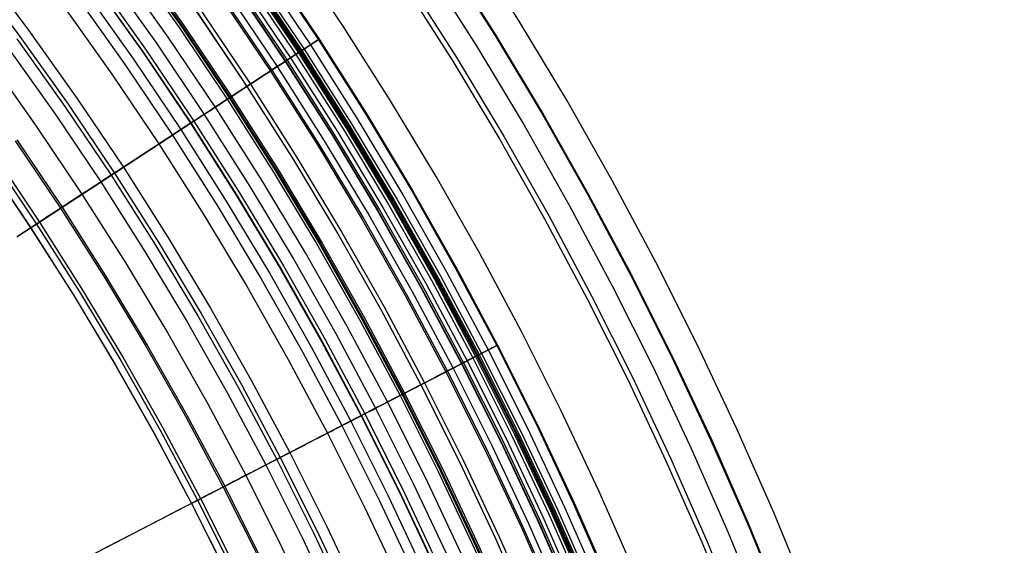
# Model space of a CAD drawing. Header units: millimetres. Extents: x -14 to 488, y -50 to 50.
# Tile 161 of 256: x 324 to 333, y 14 to 19. Entities that reach past the tile are written whole.
import ezdxf

# ---------------------------------------------------------------- set-up
doc = ezdxf.new("R2010")
doc.units = ezdxf.units.MM
doc.header["$MEASUREMENT"] = 0
doc.layers.add('Default', color=7, linetype='Continuous')

msp = doc.modelspace()

# ---------------------------------------------------------------- linework, layer by layer
at = {"layer": 'Default'}
for points in [[(323.535, 24.4441), (324.1589, 23.7698), (324.7647, 23.0801), (325.3519, 22.3756), (325.92, 21.6571), (326.4685, 20.9255), (326.9968, 20.1815), (327.5048, 19.4259), (327.9919, 18.6597), (328.4579, 17.8835), (328.9025, 17.0983), (329.3255, 16.305), (329.7268, 15.5043), (330.1061, 14.6973), (330.4635, 13.8847), (330.7989, 13.0674), (331.1123, 12.2462), (331.4037, 11.4221), (331.6733, 10.5958), (331.9211, 9.7681), (332.1473, 8.9399), (332.3522, 8.1119), (332.5359, 7.2849), (332.6988, 6.4597)], [(323.5723, 24.4795), (324.1971, 23.8042), (324.8038, 23.1134), (325.3918, 22.4079), (325.9607, 21.6885), (326.5099, 20.9558), (327.0391, 20.2107), (327.5477, 19.454), (328.0355, 18.6866), (328.5022, 17.9094), (328.9475, 17.123), (329.3711, 16.3285), (329.7729, 15.5268), (330.1529, 14.7185), (330.5108, 13.9047), (330.8466, 13.0863), (331.1605, 12.2639), (331.4523, 11.4386), (331.7223, 10.6111), (331.9704, 9.7822), (332.197, 8.9528), (332.4022, 8.1237), (332.5862, 7.2955), (332.7492, 6.469)], [(331.9863, 6.3208), (331.823, 7.1471), (331.6397, 7.9691), (331.4365, 8.7865), (331.2136, 9.5987), (330.9711, 10.4052), (330.7091, 11.2056), (330.4278, 11.9995), (330.1273, 12.7863), (329.7941, 13.5979), (329.4404, 14.4008), (329.0665, 15.1946), (328.6728, 15.9787), (328.2594, 16.7526), (327.8266, 17.5158), (327.3747, 18.2679), (326.904, 19.0082), (326.404, 19.7518), (325.885, 20.4822), (325.3473, 21.199), (324.7914, 21.9017), (324.2175, 22.5899), (323.6261, 23.263)], [(331.9863, 6.3208), (331.823, 7.1471), (331.6397, 7.9691), (331.4365, 8.7865), (331.2136, 9.5987), (330.9711, 10.4052), (330.7091, 11.2056), (330.4278, 11.9995), (330.1273, 12.7863), (329.7941, 13.5979), (329.4404, 14.4008), (329.0665, 15.1946), (328.6728, 15.9787), (328.2594, 16.7526), (327.8266, 17.5158), (327.3747, 18.2679), (326.904, 19.0082), (326.404, 19.7518), (325.885, 20.4822), (325.3473, 21.199), (324.7914, 21.9017), (324.2175, 22.5899), (323.6261, 23.263)], [(323.4084, 23.0932), (323.997, 22.4231), (324.5675, 21.7387), (325.1194, 21.0407), (325.6522, 20.3299), (326.1655, 19.6071), (326.659, 18.873), (327.1322, 18.1285), (327.585, 17.3745), (328.0169, 16.6116), (328.4279, 15.8409), (328.8178, 15.063), (329.1863, 14.2789), (329.5335, 13.4895), (329.8594, 12.6954), (330.1638, 11.8976), (330.447, 11.097), (330.7089, 10.2942), (330.9496, 9.4901), (331.1694, 8.6854), (331.3684, 7.881), (331.5469, 7.0776), (331.7052, 6.2758)], [(323.4152, 23.0994), (324.004, 22.4291), (324.5746, 21.7445), (325.1266, 21.0463), (325.6596, 20.3353), (326.1731, 19.6123), (326.6667, 18.878), (327.1401, 18.1334), (327.5929, 17.3791), (328.025, 16.616), (328.4361, 15.8451), (328.826, 15.067), (329.1947, 14.2827), (329.542, 13.493), (329.8679, 12.6988), (330.1725, 11.9008), (330.4557, 11.0999), (330.7176, 10.2969), (330.9584, 9.4926), (331.1783, 8.6878), (331.3774, 7.8831), (331.5559, 7.0795), (331.7142, 6.2775)], [(323.2524, 22.9526), (323.8374, 22.2866), (324.4044, 21.6063), (324.9529, 20.9126), (325.4825, 20.2061), (325.9927, 19.4877), (326.4832, 18.7581), (326.9535, 18.0181), (327.4035, 17.2686), (327.8328, 16.5104), (328.2413, 15.7444), (328.6288, 14.9713), (328.9951, 14.192), (329.3402, 13.4073), (329.6641, 12.6181), (329.9667, 11.8252), (330.2481, 11.0294), (330.5084, 10.2315), (330.7477, 9.4323), (330.9661, 8.6325), (331.1639, 7.833), (331.3414, 7.0345), (331.4986, 6.2376)], [(323.2627, 22.9619), (323.848, 22.2956), (324.4152, 21.6151), (324.964, 20.921), (325.4938, 20.2143), (326.0042, 19.4956), (326.4948, 18.7657), (326.9654, 18.0254), (327.4155, 17.2757), (327.845, 16.5172), (328.2537, 15.7508), (328.6413, 14.9774), (329.0078, 14.1977), (329.353, 13.4127), (329.677, 12.6232), (329.9797, 11.83), (330.2613, 11.0339), (330.5217, 10.2356), (330.7611, 9.4361), (330.9796, 8.6361), (331.1775, 7.8362), (331.355, 7.0373), (331.5123, 6.2401)], [(323.2832, 22.9803), (323.8689, 22.3135), (324.4366, 21.6324), (324.9858, 20.9378), (325.516, 20.2305), (326.0268, 19.5112), (326.5179, 18.7807), (326.9888, 18.0399), (327.4393, 17.2895), (327.8692, 16.5304), (328.2781, 15.7634), (328.6661, 14.9894), (329.0328, 14.2091), (329.3784, 13.4235), (329.7026, 12.6333), (330.0056, 11.8395), (330.2873, 11.0427), (330.5479, 10.2439), (330.7875, 9.4437), (331.0062, 8.643), (331.2043, 7.8425), (331.3819, 7.043), (331.5394, 6.2451)], [(323.3379, 23.0297), (323.9248, 22.3614), (324.4938, 21.6788), (325.0441, 20.9828), (325.5755, 20.2739), (326.0874, 19.5531), (326.5795, 18.821), (327.0515, 18.0786), (327.5029, 17.3266), (327.9337, 16.5659), (328.3436, 15.7972), (328.7323, 15.0215), (329.0999, 14.2396), (329.4461, 13.4523), (329.7711, 12.6605), (330.0747, 11.8649), (330.3571, 11.0664), (330.6182, 10.2658), (330.8583, 9.464), (331.0775, 8.6615), (331.276, 7.8593), (331.454, 7.0581), (331.6118, 6.2585)], [(323.1632, 22.8722), (323.7461, 22.2084), (324.3111, 21.5306), (324.8577, 20.8393), (325.3855, 20.1353), (325.8939, 19.4194), (326.3826, 18.6923), (326.8513, 17.955), (327.2997, 17.2081), (327.7276, 16.4526), (328.1346, 15.6892), (328.5207, 14.9188), (328.8858, 14.1422), (329.2297, 13.3603), (329.5524, 12.5739), (329.8539, 11.7837), (330.1343, 10.9907), (330.3937, 10.1956), (330.6322, 9.3992), (330.8499, 8.6023), (331.047, 7.8056), (331.2238, 7.0098), (331.3805, 6.2157)], [(323.211, 22.9153), (323.7951, 22.2503), (324.3612, 21.5712), (324.9088, 20.8786), (325.4375, 20.1733), (325.9469, 19.456), (326.4366, 18.7276), (326.9062, 17.9889), (327.3554, 17.2406), (327.784, 16.4836), (328.1919, 15.7188), (328.5787, 14.947), (328.9444, 14.1689), (329.289, 13.3855), (329.6123, 12.5976), (329.9144, 11.806), (330.1954, 11.0115), (330.4552, 10.2149), (330.6941, 9.417), (330.9122, 8.6185), (331.1097, 7.8203), (331.2869, 7.0231), (331.4439, 6.2275)], [(323.2325, 22.9347), (323.817, 22.2691), (324.3836, 21.5894), (324.9317, 20.8962), (325.4609, 20.1903), (325.9707, 19.4724), (326.4608, 18.7434), (326.9308, 18.0041), (327.3804, 17.2552), (327.8094, 16.4976), (328.2175, 15.7321), (328.6047, 14.9596), (328.9707, 14.1809), (329.3156, 13.3968), (329.6392, 12.6082), (329.9416, 11.8159), (330.2227, 11.0208), (330.4828, 10.2235), (330.7219, 9.4249), (330.9402, 8.6258), (331.1379, 7.8269), (331.3152, 7.029), (331.4723, 6.2327)], [(323.2427, 22.9438), (323.8274, 22.278), (324.3942, 21.598), (324.9425, 20.9046), (325.4719, 20.1984), (325.9819, 19.4802), (326.4722, 18.7509), (326.9424, 18.0112), (327.3922, 17.262), (327.8214, 16.5041), (328.2297, 15.7384), (328.617, 14.9656), (328.9832, 14.1865), (329.3282, 13.4022), (329.6519, 12.6133), (329.9544, 11.8207), (330.2357, 11.0252), (330.4959, 10.2276), (330.7351, 9.4287), (330.9535, 8.6292), (331.1512, 7.83), (331.3285, 7.0318), (331.4857, 6.2352)], [(323.117, 22.8305), (323.6989, 22.168), (324.2629, 21.4914), (324.8085, 20.8013), (325.3352, 20.0986), (325.8427, 19.384), (326.3306, 18.6583), (326.7985, 17.9223), (327.246, 17.1768), (327.6731, 16.4226), (328.0794, 15.6606), (328.4648, 14.8917), (328.8292, 14.1165), (329.1724, 13.336), (329.4946, 12.551), (329.7956, 11.7623), (330.0755, 10.9707), (330.3344, 10.1771), (330.5724, 9.3821), (330.7897, 8.5866), (330.9865, 7.7914), (331.1629, 6.9971), (331.3193, 6.2044)], [(323.1199, 22.8331), (323.7018, 22.1705), (324.2659, 21.4938), (324.8115, 20.8037), (325.3384, 20.1009), (325.8459, 19.3862), (326.3338, 18.6604), (326.8017, 17.9243), (327.2494, 17.1788), (327.6765, 16.4245), (328.0828, 15.6624), (328.4683, 14.8933), (328.8327, 14.1181), (329.176, 13.3375), (329.4982, 12.5524), (329.7992, 11.7636), (330.0791, 10.972), (330.3381, 10.1782), (330.5761, 9.3832), (330.7934, 8.5876), (330.9902, 7.7923), (331.1667, 6.9979), (331.3232, 6.2051)], [(323.1332, 22.8451), (323.7154, 22.1822), (324.2798, 21.5051), (324.8257, 20.8146), (325.3528, 20.1115), (325.8607, 19.3964), (326.3488, 18.6702), (326.817, 17.9338), (327.2649, 17.1878), (327.6922, 16.4331), (328.0987, 15.6707), (328.4844, 14.9012), (328.849, 14.1255), (329.1925, 13.3445), (329.5148, 12.559), (329.816, 11.7698), (330.0961, 10.9777), (330.3552, 10.1836), (330.5933, 9.3881), (330.8108, 8.5921), (331.0077, 7.7964), (331.1843, 7.0015), (331.3408, 6.2084)], [(323.6262, 22.1058), (324.1886, 21.4311), (324.7327, 20.743), (325.258, 20.0422), (325.7641, 19.3296), (326.2505, 18.606), (326.7171, 17.872), (327.1634, 17.1286), (327.5893, 16.3766), (327.9944, 15.6167), (328.3788, 14.8499), (328.7421, 14.0769), (329.0844, 13.2986), (329.4056, 12.5158), (329.7058, 11.7293), (329.9849, 10.94), (330.2431, 10.1485), (330.4805, 9.3558), (330.6971, 8.5626), (330.8934, 7.7695), (331.0693, 6.9774), (331.2253, 6.187)], [(323.5661, 22.0544), (324.1272, 21.3813), (324.67, 20.6947), (325.1941, 19.9956), (325.699, 19.2847), (326.1843, 18.5627), (326.6498, 17.8305), (327.0951, 17.0888), (327.5199, 16.3385), (327.9242, 15.5804), (328.3076, 14.8153), (328.6701, 14.0442), (329.0116, 13.2677), (329.3321, 12.4867), (329.6316, 11.702), (329.91, 10.9145), (330.1676, 10.1249), (330.4044, 9.334), (330.6206, 8.5426), (330.8164, 7.7515), (330.9919, 6.9612), (331.1475, 6.1726)], [(323.5781, 22.0647), (324.1395, 21.3912), (324.6825, 20.7044), (325.2068, 20.0049), (325.712, 19.2937), (326.1976, 18.5713), (326.6632, 17.8387), (327.1087, 17.0967), (327.5338, 16.3461), (327.9382, 15.5876), (328.3218, 14.8222), (328.6845, 14.0507), (329.0261, 13.2738), (329.3468, 12.4925), (329.6464, 11.7075), (329.925, 10.9196), (330.1827, 10.1296), (330.4196, 9.3384), (330.6359, 8.5466), (330.8317, 7.7551), (331.0074, 6.9645), (331.1631, 6.1755)], [(323.3534, 21.8724), (323.9098, 21.2048), (324.4482, 20.5239), (324.9679, 19.8306), (325.4687, 19.1255), (325.95, 18.4095), (326.4116, 17.6833), (326.8532, 16.9477), (327.2746, 16.2036), (327.6755, 15.4518), (328.0557, 14.6931), (328.4152, 13.9282), (328.7539, 13.1581), (329.0718, 12.3836), (329.3688, 11.6054), (329.6449, 10.8244), (329.9004, 10.0413), (330.1352, 9.257), (330.3496, 8.4721), (330.5438, 7.6875), (330.7179, 6.9038), (330.8722, 6.1217)], [(323.3536, 21.8726), (323.91, 21.2049), (324.4484, 20.5241), (324.9681, 19.8307), (325.4689, 19.1257), (325.9502, 18.4096), (326.4118, 17.6834), (326.8535, 16.9479), (327.2748, 16.2038), (327.6757, 15.4519), (328.056, 14.6932), (328.4155, 13.9283), (328.7542, 13.1582), (329.072, 12.3837), (329.369, 11.6055), (329.6452, 10.8245), (329.9006, 10.0414), (330.1355, 9.2571), (330.3499, 8.4722), (330.544, 7.6875), (330.7181, 6.9038), (330.8725, 6.1217)], [(323.3848, 21.8993), (323.942, 21.2309), (324.481, 20.5492), (325.0014, 19.855), (325.5027, 19.1491), (325.9847, 18.4322), (326.4469, 17.7051), (326.889, 16.9686), (327.3109, 16.2236), (327.7123, 15.4708), (328.093, 14.7112), (328.453, 13.9454), (328.7921, 13.1744), (329.1103, 12.3989), (329.4077, 11.6197), (329.6842, 10.8377), (329.9399, 10.0537), (330.1751, 9.2684), (330.3897, 8.4826), (330.5841, 7.6969), (330.7584, 6.9123), (330.913, 6.1292)], [(323.177, 21.7215), (323.7296, 21.0585), (324.2643, 20.3823), (324.7804, 19.6938), (325.2777, 18.9935), (325.7557, 18.2825), (326.2141, 17.5613), (326.6527, 16.8308), (327.0712, 16.0918), (327.4693, 15.3452), (327.8469, 14.5917), (328.2039, 13.8321), (328.5403, 13.0674), (328.8559, 12.2982), (329.1509, 11.5254), (329.4252, 10.7497), (329.6788, 9.9721), (329.9121, 9.1931), (330.125, 8.4137), (330.3178, 7.6344), (330.4907, 6.8561), (330.644, 6.0794)], [(323.1948, 21.7367), (323.7478, 21.0733), (324.2828, 20.3966), (324.7994, 19.7076), (325.297, 19.0069), (325.7753, 18.2953), (326.2341, 17.5736), (326.673, 16.8426), (327.0917, 16.1031), (327.4901, 15.356), (327.868, 14.6019), (328.2253, 13.8418), (328.5619, 13.0765), (328.8778, 12.3068), (329.1729, 11.5335), (329.4474, 10.7573), (329.7012, 9.9791), (329.9346, 9.1996), (330.1477, 8.4196), (330.3406, 7.6398), (330.5137, 6.8609), (330.667, 6.0837)], [(323.2031, 21.7438), (323.7563, 21.0801), (324.2915, 20.4033), (324.8082, 19.714), (325.3059, 19.0131), (325.7845, 18.3013), (326.2434, 17.5793), (326.6824, 16.8481), (327.1012, 16.1084), (327.4998, 15.361), (327.8778, 14.6067), (328.2352, 13.8464), (328.5719, 13.0808), (328.8879, 12.3108), (329.1831, 11.5372), (329.4577, 10.7608), (329.7116, 9.9823), (329.9451, 9.2026), (330.1582, 8.4223), (330.3512, 7.6423), (330.5243, 6.8632), (330.6777, 6.0857)], [(323.2155, 21.7545), (323.769, 21.0904), (324.3045, 20.4133), (324.8214, 19.7237), (325.3194, 19.0224), (325.7982, 18.3102), (326.2573, 17.5879), (326.6965, 16.8564), (327.1156, 16.1163), (327.5143, 15.3685), (327.8925, 14.6138), (328.2501, 13.8531), (328.587, 13.0872), (328.9031, 12.3168), (329.1985, 11.5429), (329.4732, 10.7661), (329.7273, 9.9872), (329.9608, 9.2071), (330.1741, 8.4264), (330.3672, 7.646), (330.5404, 6.8665), (330.6939, 6.0887)], [(330.5114, 6.0478), (330.3551, 6.8384), (330.1797, 7.625), (329.9853, 8.407), (329.772, 9.1842), (329.5399, 9.9559), (329.2893, 10.7218), (329.0201, 11.4813), (328.7326, 12.2341), (328.4138, 13.0107), (328.0753, 13.779), (327.7176, 14.5384), (327.3409, 15.2887), (326.9454, 16.0292), (326.5313, 16.7594), (326.0989, 17.479), (325.6485, 18.1874), (325.1701, 18.8989), (324.6735, 19.5978), (324.159, 20.2836), (323.6271, 20.956)], [(330.5114, 6.0478), (330.3551, 6.8384), (330.1797, 7.625), (329.9853, 8.407), (329.772, 9.1842), (329.5399, 9.9559), (329.2893, 10.7218), (329.0201, 11.4813), (328.7326, 12.2341), (328.4138, 13.0107), (328.0753, 13.779), (327.7176, 14.5384), (327.3409, 15.2887), (326.9454, 16.0292), (326.5313, 16.7594), (326.0989, 17.479), (325.6485, 18.1874), (325.1701, 18.8989), (324.6735, 19.5978), (324.159, 20.2836), (323.6271, 20.956)], [(323.4234, 20.8098), (323.9517, 20.1417), (324.4617, 19.4612), (324.9531, 18.7693), (325.4255, 18.0666), (325.8785, 17.3539), (326.3119, 16.6321), (326.7254, 15.9018), (327.1189, 15.164), (327.492, 14.4194), (327.8448, 13.6688), (328.1772, 12.9131), (328.4892, 12.153), (328.7806, 11.3893), (329.0516, 10.6228), (329.3023, 9.8543), (329.5328, 9.0846), (329.7432, 8.3143), (329.9337, 7.5443), (330.1046, 6.7752), (330.2561, 6.0077)], [(323.517, 20.8858), (324.0472, 20.2152), (324.5591, 19.5323), (325.0523, 18.8378), (325.5264, 18.1326), (325.9811, 17.4173), (326.4161, 16.6928), (326.8311, 15.9599), (327.2259, 15.2194), (327.6005, 14.472), (327.9546, 13.7187), (328.2882, 12.9602), (328.6012, 12.1973), (328.8938, 11.4309), (329.1658, 10.6616), (329.4174, 9.8903), (329.6487, 9.1178), (329.8599, 8.3447), (330.0511, 7.5718), (330.2226, 6.7999), (330.3746, 6.0296)], [(323.3026, 20.7118), (323.8284, 20.0467), (324.3361, 19.3695), (324.8251, 18.6808), (325.2953, 17.9815), (325.7462, 17.2721), (326.1775, 16.5537), (326.5891, 15.8269), (326.9807, 15.0925), (327.3521, 14.3514), (327.7032, 13.6044), (328.0341, 12.8522), (328.3445, 12.0957), (328.6346, 11.3356), (328.9043, 10.5727), (329.1538, 9.8079), (329.3832, 9.0418), (329.5926, 8.2751), (329.7823, 7.5087), (329.9523, 6.7432), (330.1031, 5.9794)], [(323.3921, 20.7845), (323.9198, 20.1171), (324.4292, 19.4375), (324.9201, 18.7464), (325.3919, 18.0446), (325.8443, 17.3328), (326.2772, 16.6118), (326.6902, 15.8825), (327.0831, 15.1455), (327.4559, 14.4018), (327.8082, 13.6522), (328.1402, 12.8973), (328.4518, 12.1382), (328.7429, 11.3754), (329.0136, 10.6099), (329.2639, 9.8423), (329.4941, 9.0735), (329.7043, 8.3042), (329.8946, 7.5351), (330.0652, 6.7669), (330.2165, 6.0003)], [(330.2223, 6.0014), (330.071, 6.7681), (329.9003, 7.5364), (329.71, 8.3057), (329.4998, 9.0751), (329.2695, 9.8441), (329.0191, 10.6117), (328.7484, 11.3774), (328.4572, 12.1403), (328.1456, 12.8996), (327.8136, 13.6546), (327.4611, 14.4044), (327.0883, 15.1482), (326.6953, 15.8853), (326.2823, 16.6148), (325.8493, 17.3359), (325.3968, 18.0478), (324.9249, 18.7498), (324.434, 19.441), (323.9245, 20.1207), (323.3967, 20.7882)], [(323.2255, 20.6492), (323.7497, 19.9861), (324.2558, 19.311), (324.7434, 18.6244), (325.2122, 17.9271), (325.6617, 17.2199), (326.0917, 16.5037), (326.502, 15.779), (326.8924, 15.0469), (327.2627, 14.3081), (327.6128, 13.5633), (327.9426, 12.8134), (328.2521, 12.0591), (328.5413, 11.3013), (328.8103, 10.5408), (329.059, 9.7782), (329.2877, 9.0144), (329.4965, 8.2501), (329.6856, 7.486), (329.8551, 6.7229), (330.0054, 5.9613)], [(323.6223, 19.888), (324.1259, 19.2162), (324.6111, 18.5329), (325.0776, 17.8391), (325.5249, 17.1354), (325.9528, 16.4226), (326.3611, 15.7016), (326.7496, 14.9731), (327.1181, 14.2378), (327.4664, 13.4967), (327.7946, 12.7505), (328.1026, 11.9999), (328.3904, 11.2459), (328.658, 10.489), (328.9056, 9.7302), (329.1331, 8.9702), (329.3409, 8.2096), (329.529, 7.4493), (329.6977, 6.6899), (329.8473, 5.932)], [(333.4613, 6.5937), (333.2909, 7.4557), (333.0997, 8.3132), (332.8877, 9.1659), (332.6552, 10.0131), (332.4022, 10.8545), (332.1289, 11.6895), (331.8355, 12.5177), (331.522, 13.3384), (331.1743, 14.1851), (330.8054, 15.0227), (330.4154, 15.8507), (330.0047, 16.6687), (329.5734, 17.476), (329.122, 18.2722), (328.6506, 19.0567), (328.1595, 19.829)], [(323.2886, 19.6311), (323.7857, 18.9679), (324.2647, 18.2935), (324.7251, 17.6086), (325.1666, 16.914), (325.589, 16.2105), (325.992, 15.4988), (326.3755, 14.7796), (326.7392, 14.0539), (327.0831, 13.3223), (327.407, 12.5858), (327.711, 11.8449), (327.9951, 11.1006), (328.2593, 10.3535), (328.5036, 9.6045), (328.7282, 8.8543), (328.9333, 8.1036), (329.119, 7.3531), (329.2855, 6.6034)], [(327.9145, 19.6938), (328.4083, 18.917), (328.8807, 18.1301), (329.3315, 17.3341), (329.7603, 16.5298), (330.1671, 15.7181), (330.5517, 14.8999), (330.914, 14.0761), (331.2541, 13.2476), (331.5718, 12.4151), (331.8672, 11.5796), (332.1405, 10.7419), (332.3917, 9.9028), (332.6211, 9.0632), (332.8288, 8.2238), (333.015, 7.3854), (333.1801, 6.5488)], [(327.9222, 19.6989), (328.4161, 18.9218), (328.8887, 18.1347), (329.3395, 17.3385), (329.7685, 16.534), (330.1754, 15.7221), (330.5601, 14.9037), (330.9225, 14.0797), (331.2626, 13.2509), (331.5804, 12.4183), (331.8759, 11.5825), (332.1492, 10.7446), (332.4005, 9.9053), (332.63, 9.0655), (332.8377, 8.2259), (333.024, 7.3873), (333.1891, 6.5504)], [(323.2045, 19.5664), (323.7, 18.9054), (324.1773, 18.2332), (324.6362, 17.5506), (325.0763, 16.8583), (325.4973, 16.157), (325.899, 15.4476), (326.2812, 14.7309), (326.6437, 14.0075), (326.9865, 13.2784), (327.3094, 12.5442), (327.6124, 11.8058), (327.8955, 11.064), (328.1588, 10.3194), (328.4023, 9.5729), (328.6262, 8.8251), (328.8306, 8.0769), (329.0157, 7.3288), (329.1817, 6.5817)], [(327.7383, 19.5786), (328.2293, 18.8063), (328.6989, 18.0241), (329.147, 17.2327), (329.5734, 16.4331), (329.9778, 15.6262), (330.3601, 14.8128), (330.7203, 13.9938), (331.0584, 13.1701), (331.3742, 12.3425), (331.6679, 11.5119), (331.9396, 10.6791), (332.1894, 9.8449), (332.4174, 9.0102), (332.6239, 8.1757), (332.809, 7.3422), (332.9731, 6.5105)], [(323.6678, 18.8819), (324.1446, 18.2105), (324.6029, 17.5288), (325.0424, 16.8373), (325.4629, 16.1369), (325.8641, 15.4284), (326.2458, 14.7126), (326.6079, 13.9901), (326.9502, 13.2619), (327.2727, 12.5287), (327.5753, 11.7912), (327.8581, 11.0502), (328.121, 10.3066), (328.3643, 9.561), (328.5879, 8.8141), (328.792, 8.0668), (328.9769, 7.3197), (329.1427, 6.5735)], [(323.5696, 18.8102), (324.0446, 18.1414), (324.5012, 17.4623), (324.939, 16.7734), (325.3579, 16.0757), (325.7576, 15.3699), (326.1378, 14.6568), (326.4985, 13.9371), (326.8396, 13.2116), (327.1608, 12.4811), (327.4623, 11.7464), (327.744, 11.0083), (328.006, 10.2675), (328.2483, 9.5247), (328.471, 8.7807), (328.6744, 8.0362), (328.8586, 7.2919), (329.0237, 6.5485)], [(323.3899, 18.6791), (323.8615, 18.015), (324.3149, 17.3405), (324.7497, 16.6565), (325.1657, 15.9636), (325.5626, 15.2627), (325.9402, 14.5546), (326.2984, 13.8399), (326.637, 13.1195), (326.956, 12.3941), (327.2554, 11.6645), (327.5352, 10.9315), (327.7953, 10.1959), (328.0359, 9.4583), (328.2571, 8.7195), (328.4591, 7.9802), (328.642, 7.2411), (328.806, 6.5029)], [(323.6532, 17.871), (324.103, 17.2019), (324.5343, 16.5234), (324.947, 15.8361), (325.3407, 15.1408), (325.7153, 14.4383), (326.0706, 13.7293), (326.4065, 13.0146), (326.723, 12.2951), (327.02, 11.5713), (327.2975, 10.8442), (327.5555, 10.1144), (327.7942, 9.3827), (328.0137, 8.6498), (328.214, 7.9164), (328.3954, 7.1832), (328.5581, 6.4509)], [(323.6677, 17.881), (324.1177, 17.2116), (324.5493, 16.5326), (324.9622, 15.8449), (325.3561, 15.1492), (325.7309, 14.4463), (326.0864, 13.737), (326.4225, 13.0219), (326.7392, 12.3019), (327.0363, 11.5778), (327.314, 10.8503), (327.5722, 10.1201), (327.811, 9.388), (328.0306, 8.6546), (328.2311, 7.9208), (328.4126, 7.1872), (328.5753, 6.4545)], [(323.4178, 17.7083), (323.8635, 17.0454), (324.2909, 16.373), (324.6998, 15.6919), (325.0899, 15.003), (325.4611, 14.3068), (325.8132, 13.6043), (326.1461, 12.8962), (326.4597, 12.1831), (326.7539, 11.466), (327.0289, 10.7455), (327.2846, 10.0223), (327.5212, 9.2973), (327.7386, 8.5711), (327.9371, 7.8444), (328.1169, 7.1178), (328.2781, 6.3922)], [(323.4463, 17.728), (323.8924, 17.0643), (324.3203, 16.3912), (324.7297, 15.7094), (325.1202, 15.0196), (325.4918, 14.3227), (325.8443, 13.6194), (326.1775, 12.9105), (326.4915, 12.1967), (326.7861, 11.4787), (327.0614, 10.7574), (327.3174, 10.0335), (327.5542, 9.3076), (327.7719, 8.5806), (327.9706, 7.8531), (328.1505, 7.1257), (328.3119, 6.3993)], [(323.3614, 17.6694), (323.8061, 17.0079), (324.2326, 16.3369), (324.6406, 15.6574), (325.0298, 14.9699), (325.4002, 14.2754), (325.7515, 13.5744), (326.0837, 12.8678), (326.3966, 12.1563), (326.6902, 11.4408), (326.9646, 10.7218), (327.2197, 10.0003), (327.4557, 9.2768), (327.6727, 8.5522), (327.8708, 7.8271), (328.0501, 7.1022), (328.211, 6.3781)], [(323.3629, 17.6704), (323.8076, 17.0088), (324.2341, 16.3379), (324.6421, 15.6583), (325.0314, 14.9708), (325.4018, 14.2762), (325.7531, 13.5752), (326.0853, 12.8685), (326.3982, 12.157), (326.6919, 11.4414), (326.9663, 10.7225), (327.2214, 10.0009), (327.4574, 9.2774), (327.6744, 8.5527), (327.8725, 7.8275), (328.0519, 7.1026), (328.2127, 6.3785)]]:
    msp.add_lwpolyline(points, dxfattribs=at)
at = {"layer": 'Default', "extrusion": (-0.54721, 0.836996, 0)}
for points in [[(-282.5187, 24.7553), (-282.519, 24.722), (-282.5202, 24.6885), (-282.5221, 24.6546), (-282.5247, 24.6206), (-282.5282, 24.5863), (-282.5325, 24.5518), (-282.5377, 24.5172), (-282.5437, 24.4824), (-282.5506, 24.4475), (-282.5584, 24.4126), (-282.567, 24.3776), (-282.5766, 24.3426), (-282.587, 24.3076), (-282.5984, 24.2727), (-282.6108, 24.2379), (-282.624, 24.2032), (-282.6382, 24.1687), (-282.6533, 24.1343), (-282.6693, 24.1002), (-282.6862, 24.0664), (-282.7041, 24.0329), (-282.7229, 23.9997), (-282.7426, 23.9669), (-282.7632, 23.9345), (-282.7846, 23.9026), (-282.807, 23.8712), (-282.8301, 23.8402), (-282.8541, 23.8099), (-282.879, 23.7801), (-282.9046, 23.751), (-282.9309, 23.7225), (-282.958, 23.6947), (-282.9858, 23.6676), (-283.0143, 23.6412), (-283.0435, 23.6156), (-283.0732, 23.5908), (-283.1036, 23.5668), (-283.1345, 23.5436), (-283.1659, 23.5213), (-283.1979, 23.4998), (-283.2302, 23.4793), (-283.263, 23.4596), (-283.2962, 23.4408), (-283.3297, 23.4229), (-283.3636, 23.406), (-283.3977, 23.3899), (-283.432, 23.3748), (-283.4665, 23.3607), (-283.5012, 23.3474), (-283.5361, 23.3351), (-283.571, 23.3237), (-283.6059, 23.3132), (-283.6409, 23.3037), (-283.6759, 23.295), (-283.7109, 23.2873), (-283.7457, 23.2804), (-283.7805, 23.2744), (-283.8151, 23.2692), (-283.8496, 23.2649), (-283.8839, 23.2614), (-283.918, 23.2587), (-283.9518, 23.2568), (-283.9854, 23.2557), (-284.0187, 23.2553), (-284.052, 23.2557), (-284.0855, 23.2568), (-284.1194, 23.2587), (-284.1535, 23.2614), (-284.1877, 23.2649), (-284.2222, 23.2692), (-284.2569, 23.2744), (-284.2916, 23.2804), (-284.3265, 23.2873), (-284.3614, 23.295), (-284.3964, 23.3037), (-284.4314, 23.3132), (-284.4664, 23.3237), (-284.5013, 23.3351), (-284.5361, 23.3474), (-284.5708, 23.3607), (-284.6053, 23.3748), (-284.6397, 23.3899), (-284.6738, 23.406), (-284.7076, 23.4229), (-284.7411, 23.4408), (-284.7743, 23.4596), (-284.8071, 23.4793), (-284.8395, 23.4998), (-284.8714, 23.5213), (-284.9029, 23.5436), (-284.9338, 23.5668), (-284.9641, 23.5908), (-284.9939, 23.6156), (-285.023, 23.6412), (-285.0515, 23.6676), (-285.0793, 23.6947), (-285.1064, 23.7225), (-285.1328, 23.751), (-285.1584, 23.7801), (-285.1832, 23.8099), (-285.2072, 23.8402), (-285.2304, 23.8712), (-285.2527, 23.9026), (-285.2742, 23.9345), (-285.2947, 23.9669), (-285.3144, 23.9997), (-285.3332, 24.0329), (-285.3511, 24.0664), (-285.3681, 24.1002), (-285.3841, 24.1343), (-285.3992, 24.1687), (-285.4134, 24.2032), (-285.4266, 24.2379), (-285.4389, 24.2727), (-285.4503, 24.3076), (-285.4608, 24.3426), (-285.4703, 24.3776), (-285.479, 24.4126), (-285.4868, 24.4475), (-285.4936, 24.4824), (-285.4996, 24.5172), (-285.5048, 24.5518), (-285.5091, 24.5863), (-285.5126, 24.6206), (-285.5153, 24.6546), (-285.5172, 24.6885), (-285.5183, 24.722), (-285.5187, 24.7553)], [(-285.5187, 24.7553), (-285.5183, 24.7886), (-285.5172, 24.8222), (-285.5153, 24.856), (-285.5126, 24.8901), (-285.5091, 24.9244), (-285.5048, 24.9589), (-285.4996, 24.9935), (-285.4936, 25.0283), (-285.4868, 25.0632), (-285.479, 25.0981), (-285.4703, 25.1331), (-285.4608, 25.1681), (-285.4503, 25.203), (-285.4389, 25.238), (-285.4266, 25.2728), (-285.4134, 25.3075), (-285.3992, 25.342), (-285.3841, 25.3764), (-285.3681, 25.4105), (-285.3511, 25.4443), (-285.3332, 25.4778), (-285.3144, 25.511), (-285.2947, 25.5438), (-285.2742, 25.5762), (-285.2527, 25.6081), (-285.2304, 25.6395), (-285.2072, 25.6704), (-285.1832, 25.7008), (-285.1584, 25.7306), (-285.1328, 25.7597), (-285.1064, 25.7882), (-285.0793, 25.816), (-285.0515, 25.8431), (-285.023, 25.8695), (-284.9939, 25.8951), (-284.9641, 25.9199), (-284.9338, 25.9439), (-284.9029, 25.967), (-284.8714, 25.9894), (-284.8395, 26.0108), (-284.8071, 26.0314), (-284.7743, 26.0511), (-284.7411, 26.0699), (-284.7076, 26.0878), (-284.6738, 26.1047), (-284.6397, 26.1208), (-284.6053, 26.1359), (-284.5708, 26.15), (-284.5361, 26.1633), (-284.5013, 26.1756), (-284.4664, 26.187), (-284.4314, 26.1974), (-284.3964, 26.207), (-284.3614, 26.2157), (-284.3265, 26.2234), (-284.2916, 26.2303), (-284.2569, 26.2363), (-284.2222, 26.2415), (-284.1877, 26.2458), (-284.1535, 26.2493), (-284.1194, 26.252), (-284.0855, 26.2538), (-284.052, 26.255), (-284.0187, 26.2553), (-283.9854, 26.255), (-283.9518, 26.2538), (-283.918, 26.252), (-283.8839, 26.2493), (-283.8496, 26.2458), (-283.8151, 26.2415), (-283.7805, 26.2363), (-283.7457, 26.2303), (-283.7109, 26.2234), (-283.6759, 26.2157), (-283.6409, 26.207), (-283.6059, 26.1974), (-283.571, 26.187), (-283.5361, 26.1756), (-283.5012, 26.1633), (-283.4665, 26.15), (-283.432, 26.1359), (-283.3977, 26.1208), (-283.3636, 26.1047), (-283.3297, 26.0878), (-283.2962, 26.0699), (-283.263, 26.0511), (-283.2302, 26.0314), (-283.1979, 26.0108), (-283.1659, 25.9894), (-283.1345, 25.967), (-283.1036, 25.9439), (-283.0732, 25.9199), (-283.0435, 25.8951), (-283.0143, 25.8695), (-282.9858, 25.8431), (-282.958, 25.816), (-282.9309, 25.7882), (-282.9046, 25.7597), (-282.879, 25.7306), (-282.8541, 25.7008), (-282.8301, 25.6704), (-282.807, 25.6395), (-282.7846, 25.6081), (-282.7632, 25.5762), (-282.7426, 25.5438), (-282.7229, 25.511), (-282.7041, 25.4778), (-282.6862, 25.4443), (-282.6693, 25.4105), (-282.6533, 25.3764), (-282.6382, 25.342), (-282.624, 25.3075), (-282.6108, 25.2728), (-282.5984, 25.238), (-282.587, 25.203), (-282.5766, 25.1681), (-282.567, 25.1331), (-282.5584, 25.0981), (-282.5506, 25.0632), (-282.5437, 25.0283), (-282.5377, 24.9935), (-282.5325, 24.9589), (-282.5282, 24.9244), (-282.5247, 24.8901), (-282.5221, 24.856), (-282.5202, 24.8222), (-282.519, 24.7886), (-282.5187, 24.7553)]]:
    msp.add_lwpolyline(points, dxfattribs=at)
at = {"layer": 'Default', "extrusion": (0.035231, -0.088992, 0.995409)}
msp.add_lwpolyline([(310.7646, -92.9532), (310.7646, -91.2619)], dxfattribs=at)
at = {"layer": 'Default'}
for points in [[(325.3968, 18.0478, 27.6319), (325.3408, 18.0112, 27.6112), (325.2854, 17.975, 27.5885), (325.2308, 17.9393, 27.5639), (325.1768, 17.904, 27.5375), (325.1237, 17.8693, 27.5093), (325.0714, 17.8351, 27.4795), (325.0199, 17.8014, 27.448), (324.9694, 17.7684, 27.4149), (324.9198, 17.7359, 27.3804), (324.8711, 17.7042, 27.3444), (324.8236, 17.6731, 27.307), (324.7771, 17.6427, 27.2683), (324.7317, 17.613, 27.2284), (324.6876, 17.5841, 27.1873), (324.6446, 17.556, 27.145), (324.6029, 17.5288, 27.1017), (324.5625, 17.5023, 27.0575), (324.5233, 17.4768, 27.0123), (324.4855, 17.452, 26.9662), (324.4489, 17.4281, 26.9194), (324.4135, 17.405, 26.8719), (324.3794, 17.3827, 26.8237), (324.3466, 17.3612, 26.7749), (324.3149, 17.3405, 26.7256), (324.2845, 17.3206, 26.6759), (324.2552, 17.3015, 26.6258), (324.2271, 17.2831, 26.5753), (324.2001, 17.2654, 26.5245), (324.1742, 17.2485, 26.4734), (324.1494, 17.2323, 26.422), (324.1257, 17.2168, 26.3705), (324.103, 17.2019, 26.3188), (324.0813, 17.1878, 26.267), (324.0606, 17.1742, 26.215), (324.0409, 17.1613, 26.163), (324.0221, 17.1491, 26.1109), (324.0043, 17.1374, 26.0586), (323.9874, 17.1264, 26.0063), (323.9713, 17.1159, 25.954), (323.9562, 17.1059, 25.9016), (323.9283, 17.0878, 25.7967), (323.9037, 17.0717, 25.6917), (323.8822, 17.0576, 25.5867), (323.8635, 17.0454, 25.4818), (323.8475, 17.0349, 25.3771), (323.8342, 17.0262, 25.2726), (323.8235, 17.0192, 25.1682), (323.8153, 17.0139, 25.064), (323.8095, 17.0101, 24.96), (323.8061, 17.0078, 24.8562), (323.805, 17.0071, 24.7525), (323.8061, 17.0079, 24.6491), (323.8094, 17.01, 24.5458), (323.8148, 17.0136, 24.4427), (323.8224, 17.0185, 24.3399), (323.8322, 17.0249, 24.2373), (323.8441, 17.0327, 24.1349), (323.8581, 17.0418, 24.0328), (323.8742, 17.0524, 23.931), (323.8924, 17.0643, 23.8295), (323.9128, 17.0776, 23.7283), (323.9353, 17.0923, 23.6274), (323.96, 17.1085, 23.527), (323.9869, 17.1261, 23.4269), (324.0161, 17.1452, 23.3273), (324.0476, 17.1658, 23.2281), (324.0815, 17.1879, 23.1295), (324.1177, 17.2116, 23.0315), (324.1563, 17.2368, 22.934), (324.1975, 17.2637, 22.8373), (324.2412, 17.2923, 22.7413), (324.2876, 17.3226, 22.6463), (324.3367, 17.3547, 22.5522), (324.3886, 17.3887, 22.4592), (324.4434, 17.4245, 22.3674), (324.5012, 17.4623, 22.2769), (324.562, 17.502, 22.1879), (324.6259, 17.5438, 22.1004), (324.659, 17.5655, 22.0573), (324.6929, 17.5876, 22.0148), (324.7277, 17.6104, 21.9727), (324.7632, 17.6336, 21.9312), (324.7996, 17.6574, 21.8903), (324.8368, 17.6817, 21.8499), (324.8748, 17.7065, 21.8102), (324.9136, 17.7319, 21.7712), (324.9533, 17.7579, 21.7328), (324.9939, 17.7844, 21.6951), (325.0353, 17.8115, 21.6582), (325.0929, 17.8491, 21.6089), (325.1085, 17.8594, 21.5949), (325.1245, 17.8698, 21.58), (325.1409, 17.8805, 21.5641), (325.1578, 17.8916, 21.547), (325.1753, 17.903, 21.5286), (325.2122, 17.9271, 21.4878), (325.2521, 17.9532, 21.4406), (325.2953, 17.9815, 21.3865), (325.3419, 18.0119, 21.3251), (325.3919, 18.0446, 21.2559), (325.4434, 18.0783, 21.1817), (325.4937, 18.1111, 21.1064), (325.5429, 18.1433, 21.0288), (325.5915, 18.1751, 20.9477), (325.6396, 18.2065, 20.8617), (325.6876, 18.2379, 20.7696), (325.7358, 18.2694, 20.6701), (325.7845, 18.3013, 20.5619), (325.8338, 18.3335, 20.4437), (325.8838, 18.3662, 20.3146), (325.9341, 18.3991, 20.1733), (325.9847, 18.4322, 20.0188), (326.0352, 18.4652, 19.85), (326.0855, 18.4981, 19.666), (326.1353, 18.5306, 19.4661), (326.1843, 18.5627, 19.2492), (326.2323, 18.5941, 19.0146), (326.279, 18.6246, 18.7616), (326.3242, 18.6541, 18.4896), (326.3675, 18.6825, 18.1978), (326.4088, 18.7095, 17.8856), (326.4478, 18.735, 17.5523), (326.5179, 18.7807, 16.8199), (326.5757, 18.8185, 15.9953), (326.6195, 18.8472, 15.073), (326.6478, 18.8657, 14.0477), (326.6667, 18.878, 6.8571), (326.6653, 18.8771, 6.6768), (326.6611, 18.8744, 6.5005), (326.6542, 18.8699, 6.328), (326.6445, 18.8635, 6.1595), (326.6321, 18.8554, 5.995), (326.6171, 18.8457, 5.8344), (326.5996, 18.8342, 5.6777), (326.5795, 18.821, 5.5249), (326.557, 18.8063, 5.3761), (326.532, 18.79, 5.2312), (326.5046, 18.7721, 5.0901), (326.4749, 18.7527, 4.9527), (326.443, 18.7318, 4.8191), (326.4088, 18.7094, 4.6892), (326.3724, 18.6856, 4.5629), (326.3338, 18.6604, 4.4401), (326.2932, 18.6339, 4.3209), (326.2505, 18.6059, 4.2051), (326.2057, 18.5766, 4.0926), (326.1588, 18.546, 3.9832), (326.1098, 18.5139, 3.8769), (326.0587, 18.4805, 3.7736), (326.0055, 18.4458, 3.6731), (325.9502, 18.4096, 3.5754), (325.8928, 18.3721, 3.4802), (325.8332, 18.3331, 3.3876), (325.7714, 18.2927, 3.2975), (325.7072, 18.2507, 3.2097), (325.6406, 18.2072, 3.1242), (325.5715, 18.162, 3.0408), (325.4998, 18.1152, 2.9595), (325.4255, 18.0666, 2.8803), (325.3485, 18.0162, 2.803), (325.2686, 17.964, 2.7276), (325.1858, 17.9099, 2.6541), (325.1, 17.8538, 2.5825), (325.0111, 17.7957, 2.5129), (324.9191, 17.7355, 2.4451), (324.8237, 17.6732, 2.3794), (324.7251, 17.6086, 2.3155), (324.6229, 17.5419, 2.2536), (324.5173, 17.4728, 2.1937), (324.4081, 17.4015, 2.1359), (324.2954, 17.3277, 2.0801), (324.179, 17.2516, 2.0266), (324.0589, 17.1732, 1.9753), (323.9352, 17.0922, 1.9264), (323.8076, 17.0088, 1.8798), (323.6762, 16.9229, 1.8356)], [(323.6704, 16.9191, 73.662), (324.6362, 17.5506, 64.6938), (325.3207, 17.9981, 57.0709), (325.7753, 18.2953, 50.6988), (326.2505, 18.606, 40.8885), (326.4832, 18.7581, 33.3186), (326.5036, 18.7714, 31.5171), (326.4948, 18.7657, 30.987), (326.486, 18.7599, 30.7366), (326.474, 18.7521, 30.4965), (326.4587, 18.7421, 30.267), (326.4401, 18.7299, 30.0486), (326.4181, 18.7155, 29.8417), (326.3925, 18.6988, 29.6466), (326.3784, 18.6896, 29.5536), (326.3634, 18.6798, 29.4637), (326.3475, 18.6693, 29.3769), (326.3306, 18.6583, 29.2934), (326.3127, 18.6466, 29.2124), (326.2938, 18.6343, 29.1332), (326.2739, 18.6212, 29.056), (326.2531, 18.6076, 28.9806), (326.2314, 18.5934, 28.9071), (326.2089, 18.5787, 28.8356), (326.1856, 18.5635, 28.766), (326.1615, 18.5478, 28.6984), (326.1369, 18.5317, 28.6328), (326.1116, 18.5151, 28.5692), (326.0857, 18.4982, 28.5076), (326.0594, 18.481, 28.448), (326.0326, 18.4635, 28.3905), (326.0054, 18.4457, 28.3351), (325.9778, 18.4277, 28.2818), (325.95, 18.4095, 28.2306), (325.9219, 18.3911, 28.1816), (325.8937, 18.3727, 28.1347), (325.8654, 18.3542, 28.0899), (325.8371, 18.3357, 28.0473), (325.8088, 18.3172, 28.0068), (325.7808, 18.2988, 27.9685), (325.7529, 18.2806, 27.9323), (325.7254, 18.2627, 27.8982), (325.6983, 18.2449, 27.8663), (325.6717, 18.2275, 27.8366), (325.6456, 18.2105, 27.8089), (325.6202, 18.1939, 27.7835), (325.5955, 18.1777, 27.7602), (325.5715, 18.1621, 27.739), (325.5485, 18.147, 27.72), (325.5373, 18.1397, 27.7112), (325.5078, 18.1204, 27.6896), (325.492, 18.11, 27.6786), (325.4848, 18.1053, 27.6738), (325.4778, 18.1008, 27.6694), (325.4711, 18.0964, 27.6653), (325.4644, 18.092, 27.6615), (325.4576, 18.0875, 27.6579), (325.4505, 18.083, 27.6544), (325.4432, 18.0781, 27.651), (325.4354, 18.073, 27.6475), (325.4178, 18.0615, 27.6402), (325.3968, 18.0478, 27.6319)], [(327.0883, 15.1482, 27.6319), (327.0289, 15.1175, 27.6112), (326.9702, 15.0871, 27.5885), (326.9122, 15.0571, 27.5639), (326.8549, 15.0275, 27.5375), (326.7985, 14.9984, 27.5093), (326.743, 14.9697, 27.4795), (326.6884, 14.9414, 27.448), (326.6347, 14.9137, 27.4149), (326.5821, 14.8865, 27.3804), (326.5305, 14.8598, 27.3444), (326.48, 14.8337, 27.307), (326.4307, 14.8082, 27.2683), (326.3826, 14.7833, 27.2284), (326.3357, 14.759, 27.1873), (326.2901, 14.7355, 27.145), (326.2458, 14.7126, 27.1017), (326.2029, 14.6904, 27.0575), (326.1614, 14.6689, 27.0123), (326.1212, 14.6482, 26.9662), (326.0824, 14.6281, 26.9194), (326.0449, 14.6087, 26.8719), (326.0087, 14.59, 26.8237), (325.9738, 14.5719, 26.7749), (325.9402, 14.5546, 26.7256), (325.9079, 14.5379, 26.6759), (325.8768, 14.5218, 26.6258), (325.847, 14.5064, 26.5753), (325.8183, 14.4915, 26.5245), (325.7909, 14.4773, 26.4734), (325.7645, 14.4637, 26.422), (325.7394, 14.4507, 26.3705), (325.7153, 14.4383, 26.3188), (325.6923, 14.4264, 26.267), (325.6703, 14.415, 26.215), (325.6494, 14.4042, 26.163), (325.6295, 14.3939, 26.1109), (325.6105, 14.3841, 26.0586), (325.5926, 14.3748, 26.0063), (325.5755, 14.366, 25.954), (325.5594, 14.3577, 25.9016), (325.5299, 14.3424, 25.7967), (325.5038, 14.3289, 25.6917), (325.4809, 14.3171, 25.5867), (325.4611, 14.3068, 25.4818), (325.4442, 14.2981, 25.3771), (325.4301, 14.2908, 25.2726), (325.4187, 14.2849, 25.1682), (325.41, 14.2804, 25.064), (325.4038, 14.2772, 24.96), (325.4002, 14.2754, 24.8562), (325.399, 14.2747, 24.7525), (325.4002, 14.2754, 24.6491), (325.4037, 14.2772, 24.5458), (325.4095, 14.2802, 24.4427), (325.4175, 14.2843, 24.3399), (325.4279, 14.2897, 24.2373), (325.4405, 14.2962, 24.1349), (325.4553, 14.3039, 24.0328), (325.4725, 14.3127, 23.931), (325.4918, 14.3227, 23.8295), (325.5134, 14.3339, 23.7283), (325.5373, 14.3463, 23.6274), (325.5636, 14.3598, 23.527), (325.5921, 14.3746, 23.4269), (325.6231, 14.3906, 23.3273), (325.6565, 14.4079, 23.2281), (325.6925, 14.4265, 23.1295), (325.7309, 14.4463, 23.0315), (325.7719, 14.4675, 22.934), (325.8156, 14.4901, 22.8373), (325.862, 14.5141, 22.7413), (325.9112, 14.5396, 22.6463), (325.9633, 14.5665, 22.5522), (326.0184, 14.595, 22.4592), (326.0765, 14.6251, 22.3674), (326.1378, 14.6568, 22.2769), (326.2024, 14.6901, 22.1879), (326.2702, 14.7252, 22.1004), (326.3054, 14.7434, 22.0573), (326.3414, 14.762, 22.0148), (326.3782, 14.7811, 21.9727), (326.416, 14.8006, 21.9312), (326.4546, 14.8205, 21.8903), (326.494, 14.8409, 21.8499), (326.5344, 14.8618, 21.8102), (326.5756, 14.8831, 21.7712), (326.6177, 14.9049, 21.7328), (326.6608, 14.9271, 21.6951), (326.7047, 14.9499, 21.6582), (326.7659, 14.9815, 21.6089), (326.7824, 14.9901, 21.5949), (326.7994, 14.9988, 21.58), (326.8168, 15.0078, 21.5641), (326.8347, 15.0171, 21.547), (326.8533, 15.0267, 21.5286), (326.8924, 15.0469, 21.4878), (326.9348, 15.0688, 21.4406), (326.9807, 15.0925, 21.3865), (327.0301, 15.1181, 21.3251), (327.0831, 15.1455, 21.2559), (327.1378, 15.1738, 21.1817), (327.1912, 15.2014, 21.1064), (327.2434, 15.2284, 21.0288), (327.295, 15.2551, 20.9477), (327.346, 15.2815, 20.8617), (327.397, 15.3078, 20.7696), (327.4481, 15.3342, 20.6701), (327.4998, 15.361, 20.5619), (327.5522, 15.388, 20.4437), (327.6052, 15.4155, 20.3146), (327.6586, 15.4431, 20.1733), (327.7123, 15.4708, 20.0188), (327.7659, 15.4986, 19.85), (327.8193, 15.5262, 19.666), (327.8721, 15.5535, 19.4661), (327.9242, 15.5804, 19.2492), (327.9751, 15.6067, 19.0146), (328.0247, 15.6324, 18.7616), (328.0726, 15.6571, 18.4896), (328.1186, 15.6809, 18.1978), (328.1624, 15.7036, 17.8856), (328.2038, 15.725, 17.5523), (328.2781, 15.7634, 16.8199), (328.3395, 15.7951, 15.9953), (328.386, 15.8192, 15.073), (328.4161, 15.8347, 14.0477), (328.4361, 15.8451, 6.8571), (328.4346, 15.8443, 6.6768), (328.4302, 15.842, 6.5005), (328.4228, 15.8382, 6.328), (328.4125, 15.8329, 6.1595), (328.3994, 15.8261, 5.995), (328.3835, 15.8179, 5.8344), (328.3649, 15.8083, 5.6777), (328.3436, 15.7972, 5.5249), (328.3196, 15.7849, 5.3761), (328.2931, 15.7712, 5.2312), (328.2641, 15.7561, 5.0901), (328.2326, 15.7399, 4.9527), (328.1986, 15.7223, 4.8191), (328.1623, 15.7035, 4.6892), (328.1237, 15.6836, 4.5629), (328.0828, 15.6624, 4.4401), (328.0397, 15.6401, 4.3209), (327.9944, 15.6167, 4.2051), (327.9468, 15.5921, 4.0926), (327.897, 15.5664, 3.9832), (327.845, 15.5395, 3.8769), (327.7908, 15.5114, 3.7736), (327.7344, 15.4823, 3.6731), (327.6757, 15.4519, 3.5754), (327.6148, 15.4204, 3.4802), (327.5515, 15.3877, 3.3876), (327.4859, 15.3538, 3.2975), (327.4178, 15.3186, 3.2097), (327.3471, 15.282, 3.1242), (327.2738, 15.2441, 3.0408), (327.1977, 15.2048, 2.9595), (327.1189, 15.164, 2.8803), (327.0371, 15.1217, 2.803), (326.9523, 15.0779, 2.7276), (326.8644, 15.0325, 2.6541), (326.7734, 14.9854, 2.5825), (326.6791, 14.9366, 2.5129), (326.5814, 14.8861, 2.4451), (326.4802, 14.8338, 2.3794), (326.3755, 14.7796, 2.3155), (326.2671, 14.7236, 2.2536), (326.155, 14.6656, 2.1937), (326.0391, 14.6057, 2.1359), (325.9195, 14.5439, 2.0801), (325.796, 14.48, 2.0266), (325.6685, 14.4141, 1.9753), (325.5372, 14.3462, 1.9264), (325.4018, 14.2762, 1.8798), (325.2624, 14.2041, 1.8356), (325.1189, 14.1299, 1.7939), (324.9714, 14.0536, 1.7548), (324.8198, 13.9753, 1.7182), (324.6642, 13.8948, 1.6843), (324.5046, 13.8123, 1.653)], [(323.8603, 13.4792, 84.2455), (325.2561, 14.2009, 73.662), (326.2812, 14.7309, 64.6938), (327.0077, 15.1065, 57.0709), (327.4901, 15.356, 50.6988), (327.9944, 15.6167, 40.8885), (328.2413, 15.7444, 33.3186), (328.263, 15.7556, 31.5171), (328.2537, 15.7508, 30.987), (328.2443, 15.7459, 30.7366), (328.2316, 15.7393, 30.4965), (328.2154, 15.731, 30.267), (328.1956, 15.7208, 30.0486), (328.1723, 15.7087, 29.8417), (328.1451, 15.6946, 29.6466), (328.1302, 15.6869, 29.5536), (328.1142, 15.6787, 29.4637), (328.0973, 15.6699, 29.3769), (328.0794, 15.6606, 29.2934), (328.0604, 15.6508, 29.2124), (328.0403, 15.6405, 29.1332), (328.0192, 15.6295, 29.056), (327.9971, 15.6181, 28.9806), (327.9741, 15.6062, 28.9071), (327.9502, 15.5938, 28.8356), (327.9255, 15.5811, 28.766), (327.9, 15.5679, 28.6984), (327.8738, 15.5543, 28.6328), (327.8469, 15.5405, 28.5692), (327.8195, 15.5263, 28.5076), (327.7916, 15.5118, 28.448), (327.7631, 15.4971, 28.3905), (327.7342, 15.4822, 28.3351), (327.705, 15.4671, 28.2818), (327.6755, 15.4518, 28.2306), (327.6457, 15.4364, 28.1816), (327.6157, 15.4209, 28.1347), (327.5857, 15.4054, 28.0899), (327.5556, 15.3898, 28.0473), (327.5257, 15.3743, 28.0068), (327.4959, 15.3589, 27.9685), (327.4663, 15.3437, 27.9323), (327.4371, 15.3286, 27.8982), (327.4084, 15.3137, 27.8663), (327.3801, 15.2991, 27.8366), (327.3524, 15.2848, 27.8089), (327.3254, 15.2708, 27.7835), (327.2992, 15.2573, 27.7602), (327.2738, 15.2441, 27.739), (327.2494, 15.2315, 27.72), (327.2375, 15.2254, 27.7112), (327.2062, 15.2092, 27.6896), (327.1894, 15.2005, 27.6786), (327.1817, 15.1965, 27.6738), (327.1744, 15.1927, 27.6694), (327.1672, 15.189, 27.6653), (327.1601, 15.1853, 27.6615), (327.1529, 15.1816, 27.6579), (327.1454, 15.1777, 27.6544), (327.1376, 15.1737, 27.651), (327.1293, 15.1694, 27.6475), (327.1106, 15.1597, 27.6402), (327.0883, 15.1482, 27.6319)]]:
    msp.add_polyline3d(points, dxfattribs=at)

doc.saveas('drawing.dxf')
